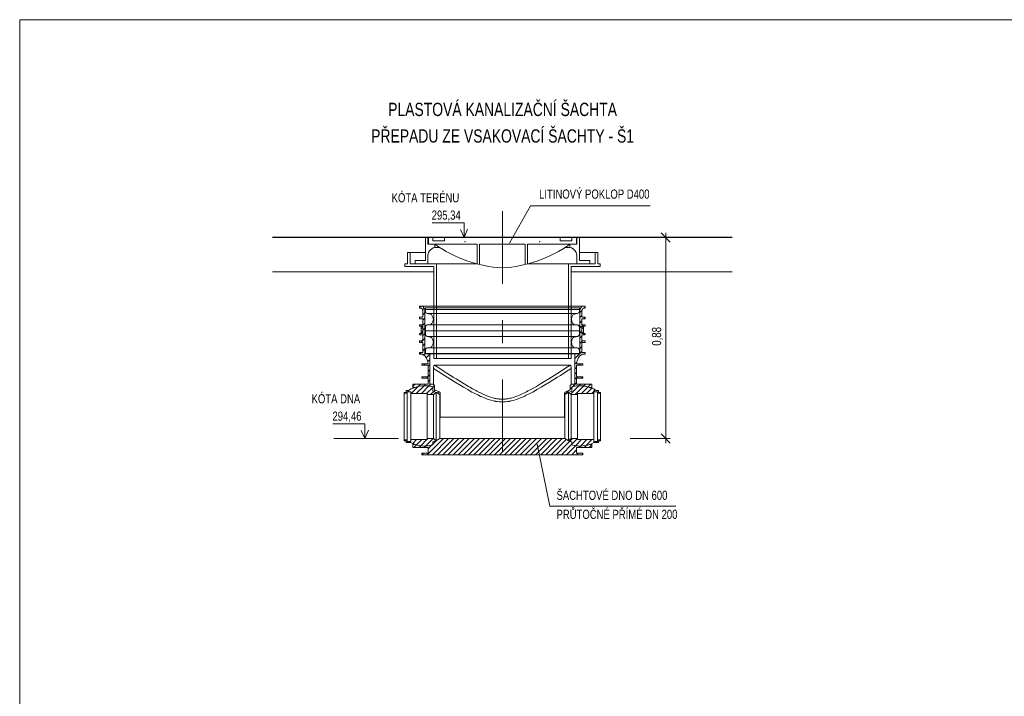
# Model space of a CAD drawing. Header units: metres. Extents: x -236.28 to -227.88, y -12.13 to -6.19.
# Tile 2 of 4: x -236.28 to -231.99, y -9.13 to -6.19. Entities that reach past the tile are written whole.
import ezdxf
from ezdxf.enums import TextEntityAlignment as Align

# ---------------------------------------------------------------- set-up
doc = ezdxf.new("R2010")
doc.units = ezdxf.units.M
doc.header["$MEASUREMENT"] = 0
doc.linetypes.add('DGN Style 4', pattern=[0.633284, 0.316444, -0.158222, 0.000395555, -0.158222])
for name, color, linetype, lineweight in [('BOTTOM', 7, 'Continuous', 0), ('KOTY', 7, 'Continuous', 0), ('PIPE', 7, 'Continuous', 0), ('RÁMEČEK', 7, 'Continuous', 0), ('TOP', 7, 'Continuous', 0), ('VODOVOD', 7, 'Continuous', 13), ('VZOROVY_NAVRH', 7, 'Continuous', 13)]:
    doc.layers.add(name, color=color, linetype=linetype, lineweight=lineweight)
doc.styles.get("Standard").update_dxf_attribs({"font": 'txt.shx'})
doc.styles.add('STYLE-ARIAL', font='arial.ttf')

msp = doc.modelspace()

# ---------------------------------------------------------------- linework, layer by layer
at = {"layer": 'BOTTOM', "linetype": 'DGN Style 4'}
msp.add_line((-234.1774, -7.0186), (-234.1774, -8.2177), dxfattribs=at)
at = {"layer": 'BOTTOM', "ltscale": 0.001}
for p, q in [((-234.5374, -7.4393), (-234.5305, -7.4324)), ((-234.5374, -7.4404), (-234.5374, -7.4334)), ((-234.5364, -7.4324), (-234.5235, -7.4324)), ((-234.5299, -7.4414), (-234.5364, -7.4414)), ((-234.5241, -7.4494), (-234.5282, -7.4424)), ((-234.5245, -7.4488), (-234.5179, -7.4422)), ((-234.5239, -7.4782), (-234.5239, -7.4504)), ((-234.5235, -7.4324), (-234.5149, -7.4474)), ((-234.5235, -7.4324), (-233.8312, -7.4324)), ((-234.5149, -7.4474), (-234.5149, -7.6394)), ((-234.5149, -7.4474), (-233.8399, -7.4474)), ((-233.8399, -7.4474), (-233.8312, -7.4324)), ((-233.8399, -7.6394), (-233.8399, -7.4474)), ((-233.8399, -7.4602), (-233.8309, -7.4512)), ((-233.8312, -7.4324), (-233.8184, -7.4324)), ((-233.8309, -7.4504), (-233.8309, -7.4782)), ((-233.8266, -7.4424), (-233.8306, -7.4494)), ((-233.8184, -7.4414), (-233.8249, -7.4414)), ((-233.8211, -7.4414), (-233.8174, -7.4377)), ((-233.8174, -7.4334), (-233.8174, -7.4404)), ((-234.5374, -7.4842), (-234.5334, -7.4802)), ((-234.5374, -7.4867), (-234.5374, -7.4812)), ((-234.5364, -7.4802), (-234.5259, -7.4802)), ((-234.5364, -7.4877), (-234.5259, -7.4877)), ((-234.5239, -7.4707), (-234.5149, -7.4617)), ((-234.5239, -7.4931), (-234.5149, -7.4841)), ((-234.5239, -7.4897), (-234.5239, -7.5136)), ((-233.8399, -7.4826), (-233.8309, -7.4736)), ((-233.8399, -7.5051), (-233.8309, -7.4961)), ((-233.8309, -7.5136), (-233.8309, -7.4897)), ((-233.8289, -7.4802), (-233.8184, -7.4802)), ((-233.8289, -7.4877), (-233.8184, -7.4877)), ((-233.8225, -7.4877), (-233.8174, -7.4826)), ((-233.8174, -7.4812), (-233.8174, -7.4867)), ((-234.5374, -7.5196), (-234.5374, -7.5156)), ((-234.5374, -7.5196), (-234.5239, -7.5196)), ((-234.5354, -7.5136), (-234.5239, -7.5136)), ((-234.5304, -7.5292), (-234.5304, -7.5229)), ((-234.5239, -7.5229), (-234.5304, -7.5229)), ((-234.5239, -7.5292), (-234.5304, -7.5292)), ((-234.5303, -7.5417), (-234.5303, -7.5292)), ((-234.5239, -7.5224), (-234.5299, -7.5224)), ((-234.5279, -7.5196), (-234.5149, -7.5066)), ((-234.5239, -7.5196), (-234.5239, -7.5513)), ((-234.5239, -7.538), (-234.5149, -7.529)), ((-233.8399, -7.5275), (-233.8259, -7.5136)), ((-233.8309, -7.5136), (-233.8194, -7.5136)), ((-233.8309, -7.5196), (-233.8174, -7.5196)), ((-233.8309, -7.5513), (-233.8309, -7.5196)), ((-233.8303, -7.5224), (-233.8309, -7.5224)), ((-233.8309, -7.5229), (-233.8244, -7.5229)), ((-233.8309, -7.5292), (-233.8244, -7.5292)), ((-233.8245, -7.5479), (-233.8244, -7.5292)), ((-233.8244, -7.5292), (-233.8244, -7.5229)), ((-233.8174, -7.5156), (-233.8174, -7.5196)), ((-234.5374, -7.5553), (-234.5374, -7.5513)), ((-234.5374, -7.5513), (-234.5239, -7.5513)), ((-234.5374, -7.5515), (-234.5372, -7.5513)), ((-234.5354, -7.5573), (-234.5239, -7.5573)), ((-234.5316, -7.5907), (-234.5149, -7.5739)), ((-234.5239, -7.5417), (-234.5304, -7.5417)), ((-234.5304, -7.5479), (-234.5304, -7.5417)), ((-234.5239, -7.5479), (-234.5304, -7.5479)), ((-234.5239, -7.5485), (-234.5299, -7.5485)), ((-234.5239, -7.5605), (-234.5149, -7.5515)), ((-234.5239, -7.5573), (-234.5239, -7.5812)), ((-233.8399, -7.55), (-233.8309, -7.541)), ((-233.8399, -7.5724), (-233.8309, -7.5634)), ((-233.8309, -7.5479), (-233.8245, -7.5479)), ((-233.8309, -7.5513), (-233.8174, -7.5513)), ((-233.8309, -7.5812), (-233.8309, -7.5573)), ((-233.8309, -7.5573), (-233.8194, -7.5573)), ((-233.8247, -7.5573), (-233.8187, -7.5513)), ((-233.8174, -7.5513), (-233.8174, -7.5553)), ((-234.5374, -7.5897), (-234.5374, -7.5842)), ((-234.5259, -7.5832), (-234.5364, -7.5832)), ((-234.5364, -7.5907), (-234.5259, -7.5907)), ((-234.5239, -7.5927), (-234.5239, -7.6327)), ((-234.5239, -7.6054), (-234.5149, -7.5964)), ((-234.5239, -7.6278), (-234.5149, -7.6188)), ((-233.8399, -7.5949), (-233.8282, -7.5832)), ((-233.8399, -7.6173), (-233.8309, -7.6083)), ((-233.8309, -7.6327), (-233.8309, -7.5927)), ((-233.8184, -7.5832), (-233.8289, -7.5832)), ((-233.8289, -7.5907), (-233.8184, -7.5907)), ((-233.8174, -7.5842), (-233.8174, -7.5897)), ((-234.5374, -7.6413), (-234.5307, -7.6347)), ((-234.5374, -7.6412), (-234.5374, -7.6357)), ((-234.5259, -7.6347), (-234.5364, -7.6347)), ((-234.5364, -7.6422), (-234.5238, -7.6422)), ((-234.5189, -7.6453), (-234.513, -7.6394)), ((-234.5149, -7.6394), (-234.4934, -7.6394)), ((-234.5083, -7.6572), (-234.4934, -7.6422)), ((-234.5017, -7.673), (-234.4934, -7.6647)), ((-234.4934, -7.6394), (-234.4934, -7.7723)), ((-234.4934, -7.6394), (-233.8614, -7.6394)), ((-233.8614, -7.6613), (-233.8309, -7.6308)), ((-233.8614, -7.7723), (-233.8614, -7.6394)), ((-233.8614, -7.6394), (-233.8399, -7.6394)), ((-233.8309, -7.6422), (-233.8184, -7.6422)), ((-233.8184, -7.6347), (-233.8289, -7.6347)), ((-233.8198, -7.6422), (-233.8174, -7.6397)), ((-233.8174, -7.6357), (-233.8174, -7.6412)), ((-234.5274, -7.6887), (-234.5274, -7.6852)), ((-234.5024, -7.6842), (-234.5264, -7.6842)), ((-234.5264, -7.6897), (-234.5024, -7.6897)), ((-234.5184, -7.6897), (-234.5129, -7.6842)), ((-234.5004, -7.6941), (-234.4934, -7.6871)), ((-234.5004, -7.6917), (-234.5004, -7.7383)), ((-234.5004, -7.7166), (-234.4934, -7.7096)), ((-234.4768, -7.7035), (-234.4774, -7.7736)), ((-233.8823, -7.6892), (-234.4725, -7.6892)), ((-233.8773, -7.7736), (-233.878, -7.7035)), ((-233.8614, -7.6837), (-233.8537, -7.6761)), ((-233.8614, -7.7062), (-233.8544, -7.6992)), ((-233.8544, -7.7383), (-233.8544, -7.6917)), ((-233.8524, -7.6897), (-233.8284, -7.6897)), ((-233.8284, -7.6842), (-233.8523, -7.6842)), ((-233.8449, -7.6897), (-233.8394, -7.6842)), ((-233.8274, -7.6852), (-233.8274, -7.6887)), ((-234.5274, -7.7436), (-234.5241, -7.7403)), ((-234.5274, -7.7448), (-234.5274, -7.7413)), ((-234.5024, -7.7403), (-234.5264, -7.7403)), ((-234.5264, -7.7458), (-234.5024, -7.7458)), ((-234.5071, -7.7458), (-234.5014, -7.74)), ((-234.5006, -7.7393), (-234.4934, -7.732)), ((-234.5004, -7.7478), (-234.5004, -7.7723)), ((-233.8614, -7.7286), (-233.8544, -7.7216)), ((-233.8614, -7.7511), (-233.8506, -7.7403)), ((-233.8544, -7.7723), (-233.8544, -7.7478)), ((-233.8284, -7.7403), (-233.8524, -7.7403)), ((-233.8524, -7.7458), (-233.8284, -7.7458)), ((-233.8336, -7.7458), (-233.8281, -7.7403)), ((-233.8274, -7.7413), (-233.8274, -7.7448)), ((-234.5744, -7.813), (-234.5437, -7.7824)), ((-234.5004, -7.7723), (-234.5667, -7.7723)), ((-234.5667, -7.7723), (-234.5667, -7.7868)), ((-234.5667, -7.7829), (-234.5561, -7.7723)), ((-234.5667, -7.7868), (-234.559, -7.7868)), ((-234.5667, -7.7868), (-234.5667, -7.7899)), ((-234.5519, -7.813), (-234.518, -7.7791)), ((-234.5437, -7.7824), (-234.5337, -7.7723)), ((-234.5295, -7.813), (-234.4967, -7.7803)), ((-234.518, -7.7791), (-234.5112, -7.7723)), ((-234.507, -7.813), (-234.4803, -7.7863)), ((-234.5004, -7.7615), (-234.4934, -7.7545)), ((-234.4967, -7.7803), (-234.4888, -7.7723)), ((-234.4823, -7.7723), (-234.4934, -7.7723)), ((-234.4803, -7.7863), (-234.4729, -7.7789)), ((-234.4803, -7.7837), (-234.4803, -7.8027)), ((-234.4723, -7.7952), (-234.4723, -7.7823)), ((-233.8825, -7.7823), (-233.8825, -7.7952)), ((-233.8825, -7.7946), (-233.8745, -7.7866)), ((-233.8808, -7.8154), (-233.8445, -7.7792)), ((-233.8745, -7.7866), (-233.8705, -7.7826)), ((-233.8745, -7.8027), (-233.8745, -7.7837)), ((-233.8614, -7.7723), (-233.8725, -7.7723)), ((-233.8705, -7.7826), (-233.8544, -7.7665)), ((-233.8609, -7.8179), (-233.8231, -7.7802)), ((-233.7881, -7.7723), (-233.8544, -7.7723)), ((-233.8445, -7.7792), (-233.8377, -7.7723)), ((-233.8335, -7.813), (-233.8045, -7.784)), ((-233.8231, -7.7802), (-233.8153, -7.7723)), ((-233.8111, -7.813), (-233.7879, -7.7899)), ((-233.8045, -7.784), (-233.7928, -7.7723)), ((-233.7957, -7.7868), (-233.7881, -7.7868)), ((-233.7881, -7.7868), (-233.7881, -7.7723)), ((-233.7881, -7.7899), (-233.7881, -7.7868)), ((-234.6044, -7.808), (-234.5964, -7.808)), ((-234.6044, -7.8122), (-234.6044, -7.808)), ((-234.5919, -7.8122), (-234.6044, -7.8122)), ((-234.6044, -8.0146), (-234.6044, -7.8122)), ((-234.5964, -7.808), (-234.5955, -7.8003)), ((-234.596, -7.8122), (-234.5913, -7.8075)), ((-234.5955, -7.8003), (-234.5861, -7.8003)), ((-234.5911, -7.8053), (-234.5919, -7.8122)), ((-234.5919, -8.0146), (-234.5919, -7.8122)), ((-234.5911, -8.0216), (-234.5911, -7.8053)), ((-234.5759, -7.8053), (-234.5911, -7.8053)), ((-234.5891, -7.8053), (-234.5808, -7.797)), ((-234.5759, -8.0216), (-234.5759, -7.8053)), ((-234.575, -7.813), (-234.5759, -7.8053)), ((-234.575, -8.0138), (-234.575, -7.813)), ((-234.5044, -7.813), (-234.575, -7.813)), ((-234.5044, -7.813), (-234.5044, -7.8179)), ((-234.5044, -7.8179), (-234.4773, -7.8179)), ((-234.5044, -8.0089), (-234.5044, -7.8179)), ((-234.4895, -7.8179), (-234.4758, -7.8042)), ((-234.4773, -7.8179), (-234.4651, -7.8086)), ((-234.4773, -8.0089), (-234.4773, -7.8179)), ((-234.4758, -7.8042), (-234.4696, -7.798)), ((-234.4651, -8.0182), (-234.4651, -7.8086)), ((-234.4602, -7.8111), (-234.4543, -7.8052)), ((-234.4489, -8.0089), (-234.4489, -7.8179)), ((-234.4474, -7.8179), (-234.4489, -7.8179)), ((-234.4474, -7.8179), (-234.4474, -7.8094)), ((-234.4474, -7.8179), (-234.4474, -7.9159)), ((-233.9074, -7.8094), (-233.9074, -7.8179)), ((-233.9074, -7.9159), (-233.9074, -7.8179)), ((-233.9058, -7.8179), (-233.9074, -7.8179)), ((-233.9058, -7.8179), (-233.9058, -8.0089)), ((-233.9056, -7.8178), (-233.8863, -7.7984)), ((-233.8897, -7.8086), (-233.8897, -8.0182)), ((-233.8897, -7.8086), (-233.8775, -7.8179)), ((-233.8775, -7.8179), (-233.8775, -8.0089)), ((-233.8775, -7.8179), (-233.8504, -7.8179)), ((-233.7797, -7.813), (-233.8504, -7.813)), ((-233.8504, -7.8179), (-233.8504, -7.813)), ((-233.8504, -7.8179), (-233.8504, -8.0089)), ((-233.7886, -7.813), (-233.7731, -7.7975)), ((-233.7788, -7.8053), (-233.7797, -7.813)), ((-233.7797, -7.813), (-233.7797, -8.0138)), ((-233.7637, -7.8053), (-233.7788, -7.8053)), ((-233.7788, -7.8053), (-233.7788, -8.0216)), ((-233.7687, -7.8003), (-233.7592, -7.8003)), ((-233.7637, -7.8053), (-233.7637, -8.0216)), ((-233.7629, -7.8122), (-233.7637, -7.8053)), ((-233.7631, -7.81), (-233.7586, -7.8055)), ((-233.7629, -7.8122), (-233.7629, -8.0146)), ((-233.7504, -7.8122), (-233.7629, -7.8122)), ((-233.7592, -7.8003), (-233.7583, -7.808)), ((-233.7583, -7.808), (-233.7504, -7.808)), ((-233.7504, -7.808), (-233.7504, -7.8122)), ((-233.7504, -7.8122), (-233.7504, -8.0146)), ((-233.9074, -7.9159), (-234.4474, -7.9159)), ((-234.5112, -8.0418), (-234.4784, -8.0089)), ((-234.5044, -8.0089), (-234.5044, -8.0138)), ((-234.4773, -8.0089), (-234.5044, -8.0089)), ((-234.5044, -8.0124), (-234.5009, -8.0089)), ((-234.504, -8.0794), (-234.4335, -8.0089)), ((-234.4816, -8.0794), (-234.4111, -8.0089)), ((-234.4651, -8.0182), (-234.4773, -8.0089)), ((-234.4591, -8.0794), (-234.3886, -8.0089)), ((-234.4489, -8.0089), (-233.9058, -8.0089)), ((-234.4367, -8.0794), (-234.3662, -8.0089)), ((-234.4142, -8.0794), (-234.3437, -8.0089)), ((-234.3918, -8.0794), (-234.3213, -8.0089)), ((-234.3693, -8.0794), (-234.2988, -8.0089)), ((-234.3469, -8.0794), (-234.2764, -8.0089)), ((-234.3244, -8.0794), (-234.2539, -8.0089)), ((-234.302, -8.0794), (-234.2315, -8.0089)), ((-234.2795, -8.0794), (-234.209, -8.0089)), ((-234.2571, -8.0794), (-234.1866, -8.0089)), ((-234.2346, -8.0794), (-234.1641, -8.0089)), ((-234.2122, -8.0794), (-234.1417, -8.0089)), ((-234.1897, -8.0794), (-234.1192, -8.0089)), ((-234.1673, -8.0794), (-234.0968, -8.0089)), ((-234.1448, -8.0794), (-234.0743, -8.0089)), ((-234.1224, -8.0794), (-234.0519, -8.0089)), ((-234.0999, -8.0794), (-234.0294, -8.0089)), ((-234.0775, -8.0794), (-234.007, -8.0089)), ((-234.055, -8.0794), (-233.9845, -8.0089)), ((-234.0326, -8.0794), (-233.9621, -8.0089)), ((-234.0101, -8.0794), (-233.9396, -8.0089)), ((-233.9877, -8.0794), (-233.9172, -8.0089)), ((-233.8775, -8.0089), (-233.8897, -8.0182)), ((-233.884, -8.0207), (-233.8723, -8.0089)), ((-233.8504, -8.0089), (-233.8775, -8.0089)), ((-233.8745, -8.0336), (-233.8504, -8.0095)), ((-233.8504, -8.0138), (-233.8504, -8.0089)), ((-234.6044, -8.0188), (-234.6044, -8.0146)), ((-234.6044, -8.0146), (-234.5919, -8.0146)), ((-234.5964, -8.0188), (-234.6044, -8.0188)), ((-234.6006, -8.0188), (-234.5964, -8.0146)), ((-234.5955, -8.0266), (-234.5964, -8.0188)), ((-234.5759, -8.0266), (-234.5955, -8.0266)), ((-234.5919, -8.0146), (-234.5911, -8.0216)), ((-234.5911, -8.0216), (-234.5759, -8.0216)), ((-234.5859, -8.0266), (-234.5809, -8.0216)), ((-234.5759, -8.0216), (-234.575, -8.0138)), ((-234.5753, -8.016), (-234.5731, -8.0138)), ((-234.575, -8.0138), (-234.5044, -8.0138)), ((-234.5675, -8.0307), (-234.5507, -8.0138)), ((-234.5667, -8.031), (-234.5667, -8.0344)), ((-234.5667, -8.0344), (-234.5667, -8.0485)), ((-234.5667, -8.0344), (-234.5579, -8.0344)), ((-234.5667, -8.0485), (-234.5004, -8.0485)), ((-234.5629, -8.0485), (-234.551, -8.0366)), ((-234.551, -8.0366), (-234.5282, -8.0138)), ((-234.5405, -8.0485), (-234.5325, -8.0406)), ((-234.5325, -8.0406), (-234.5058, -8.0138)), ((-234.518, -8.0485), (-234.5112, -8.0418)), ((-234.5004, -8.0533), (-234.4856, -8.0386)), ((-234.5004, -8.0485), (-234.5004, -8.0734)), ((-234.4856, -8.0386), (-234.4803, -8.0332)), ((-234.4803, -8.0332), (-234.4655, -8.0184)), ((-234.4803, -8.0242), (-234.4803, -8.0372)), ((-234.4655, -8.0184), (-234.4652, -8.0182)), ((-233.9652, -8.0794), (-233.899, -8.0133)), ((-233.9428, -8.0794), (-233.884, -8.0207)), ((-233.9203, -8.0794), (-233.8745, -8.0336)), ((-233.8979, -8.0794), (-233.8589, -8.0405)), ((-233.8745, -8.0372), (-233.8745, -8.0242)), ((-233.8589, -8.0405), (-233.8323, -8.0138)), ((-233.8544, -8.0485), (-233.7881, -8.0485)), ((-233.8544, -8.0734), (-233.8544, -8.0485)), ((-233.8504, -8.0138), (-233.7797, -8.0138)), ((-233.8445, -8.0485), (-233.8377, -8.0418)), ((-233.8377, -8.0418), (-233.8098, -8.0138)), ((-233.8221, -8.0485), (-233.8123, -8.0388)), ((-233.8123, -8.0388), (-233.7874, -8.0138)), ((-233.7996, -8.0485), (-233.7881, -8.037)), ((-233.7969, -8.0344), (-233.7881, -8.0344)), ((-233.7881, -8.0344), (-233.7881, -8.031)), ((-233.7881, -8.0485), (-233.7881, -8.0344)), ((-233.7797, -8.0138), (-233.7788, -8.0216)), ((-233.7592, -8.0266), (-233.7789, -8.0266)), ((-233.7788, -8.0216), (-233.7637, -8.0216)), ((-233.7777, -8.0266), (-233.7727, -8.0216)), ((-233.7637, -8.0216), (-233.7629, -8.0146)), ((-233.7629, -8.0146), (-233.7504, -8.0146)), ((-233.7583, -8.0188), (-233.7592, -8.0266)), ((-233.7504, -8.0188), (-233.7583, -8.0188)), ((-233.7504, -8.0146), (-233.7504, -8.0188)), ((-234.5274, -8.0794), (-234.5274, -8.0734)), ((-234.5274, -8.0734), (-234.5004, -8.0734)), ((-233.8274, -8.0794), (-234.5274, -8.0794)), ((-234.5265, -8.0794), (-234.5205, -8.0734)), ((-233.8754, -8.0794), (-233.8544, -8.0584)), ((-233.8544, -8.0734), (-233.8274, -8.0734)), ((-233.853, -8.0794), (-233.847, -8.0734)), ((-233.8305, -8.0794), (-233.8274, -8.0763)), ((-233.8274, -8.0734), (-233.8274, -8.0794))]:
    msp.add_line(p, q, dxfattribs=at)
at = {"layer": 'BOTTOM'}
msp.add_line((-234.9109, -8.0089), (-234.6291, -8.0089), dxfattribs=at)
at = {"layer": 'BOTTOM', "ltscale": 0.001, "flags": 128}
for points in [[(-234.5299, -7.5224), (-234.5299, -7.5224), (-234.5299, -7.5224), (-234.53, -7.5227), (-234.53, -7.5229)], [(-234.5274, -7.5224), (-234.5276, -7.522), (-234.5279, -7.521), (-234.5285, -7.5201), (-234.529, -7.5197), (-234.5294, -7.5196), (-234.5295, -7.5196)], [(-233.8297, -7.5229), (-233.8297, -7.5229), (-233.8299, -7.5224), (-233.8301, -7.5222), (-233.8303, -7.5224), (-233.8303, -7.5224)], [(-233.8253, -7.5196), (-233.8255, -7.5196), (-233.8259, -7.5197), (-233.8265, -7.5205), (-233.827, -7.5215), (-233.8273, -7.5225), (-233.8275, -7.5229)], [(-234.53, -7.5479), (-234.53, -7.5481), (-234.5299, -7.5485), (-234.5299, -7.5485), (-234.5299, -7.5485)], [(-234.5295, -7.5513), (-234.5293, -7.5513), (-234.5289, -7.5512), (-234.5283, -7.5504), (-234.5278, -7.5495), (-234.5275, -7.5487), (-234.5275, -7.5485)], [(-233.8275, -7.5479), (-233.8274, -7.5481), (-233.8272, -7.5488), (-233.8268, -7.5498), (-233.8262, -7.5508), (-233.8257, -7.5512), (-233.8254, -7.5513), (-233.8253, -7.5513)], [(-234.4768, -7.7035), (-234.4768, -7.7025), (-234.4767, -7.7006), (-234.4765, -7.6979), (-234.4761, -7.6956), (-234.4757, -7.6936), (-234.4752, -7.6919), (-234.4745, -7.6906), (-234.4738, -7.6897), (-234.4732, -7.6893), (-234.4727, -7.6892), (-234.4725, -7.6892)], [(-234.4768, -7.7035), (-234.4651, -7.7112), (-234.4533, -7.7189), (-234.4297, -7.7341), (-234.4179, -7.7417), (-234.3942, -7.7567), (-234.3823, -7.7641), (-234.3583, -7.7787), (-234.3462, -7.7858), (-234.328, -7.7963), (-234.3219, -7.7997), (-234.3096, -7.8065), (-234.3034, -7.8098), (-234.2909, -7.8162), (-234.2846, -7.8194), (-234.2719, -7.8254), (-234.2655, -7.8282), (-234.2526, -7.8336), (-234.2461, -7.8361), (-234.2329, -7.8407), (-234.2262, -7.8427), (-234.2159, -7.8452), (-234.2125, -7.846), (-234.2072, -7.847), (-234.2055, -7.8473), (-234.202, -7.8479), (-234.2003, -7.8482), (-234.1915, -7.8493), (-234.1845, -7.8498), (-234.1705, -7.8498), (-234.1635, -7.8493), (-234.1547, -7.8482), (-234.153, -7.8479), (-234.1495, -7.8474), (-234.1477, -7.8471), (-234.1425, -7.8461), (-234.1391, -7.8453), (-234.1289, -7.8428), (-234.1222, -7.8408), (-234.1089, -7.8362), (-234.1024, -7.8337), (-234.0894, -7.8283), (-234.083, -7.8254), (-234.0734, -7.8209), (-234.0703, -7.8194), (-234.064, -7.8162), (-234.0608, -7.8146), (-234.0515, -7.8098), (-234.0453, -7.8065), (-234.0329, -7.7998), (-234.0268, -7.7963), (-234.0086, -7.7859), (-233.9965, -7.7787), (-233.9725, -7.7641), (-233.9606, -7.7567), (-233.9369, -7.7417), (-233.925, -7.7342), (-233.9015, -7.7189), (-233.8897, -7.7112), (-233.878, -7.7035)], [(-233.8823, -7.6892), (-233.8939, -7.6968), (-233.9055, -7.7045), (-233.9288, -7.7197), (-233.9405, -7.7272), (-233.964, -7.7421), (-233.9757, -7.7495), (-233.9994, -7.7641), (-234.0113, -7.7713), (-234.0293, -7.7819), (-234.0353, -7.7854), (-234.0474, -7.7922), (-234.0535, -7.7956), (-234.0658, -7.8021), (-234.072, -7.8054), (-234.0813, -7.81), (-234.0845, -7.8115), (-234.0908, -7.8145), (-234.0939, -7.816), (-234.1034, -7.8202), (-234.1099, -7.8229), (-234.1228, -7.8278), (-234.1294, -7.83), (-234.1395, -7.8328), (-234.1428, -7.8337), (-234.148, -7.8348), (-234.1497, -7.8351), (-234.1531, -7.8358), (-234.1549, -7.8361), (-234.1601, -7.8368), (-234.1635, -7.8372), (-234.1705, -7.8378), (-234.1739, -7.8379), (-234.1809, -7.8379), (-234.1843, -7.8378), (-234.1912, -7.8372), (-234.1947, -7.8368), (-234.1999, -7.8361), (-234.2016, -7.8358), (-234.2051, -7.8351), (-234.2068, -7.8348), (-234.2119, -7.8337), (-234.2153, -7.8328), (-234.2254, -7.83), (-234.2319, -7.8278), (-234.2449, -7.8229), (-234.2513, -7.8202), (-234.2639, -7.8146), (-234.2702, -7.8116), (-234.2795, -7.807), (-234.2826, -7.8054), (-234.2888, -7.8022), (-234.2919, -7.8006), (-234.3011, -7.7956), (-234.3072, -7.7923), (-234.3193, -7.7854), (-234.3253, -7.782), (-234.3433, -7.7714), (-234.3552, -7.7642), (-234.3789, -7.7496), (-234.3907, -7.7422), (-234.4142, -7.7272), (-234.4259, -7.7197), (-234.4492, -7.7045), (-234.4609, -7.6968), (-234.4725, -7.6892)], [(-233.8823, -7.6892), (-233.882, -7.6892), (-233.8816, -7.6893), (-233.8809, -7.6898), (-233.8802, -7.6906), (-233.8795, -7.6921), (-233.8787, -7.6946), (-233.8782, -7.6979), (-233.878, -7.701), (-233.878, -7.7027), (-233.878, -7.7035)]]:
    msp.add_lwpolyline(points, dxfattribs=at)
at = {"layer": 'BOTTOM', "ltscale": 0.001}
for centre, radius, start, end in [((-234.5364, -7.4334), 0.001, 90, 180), ((-234.5364, -7.4404), 0.001, 180, 270), ((-234.5299, -7.4434), 0.002, 30, 90), ((-234.5259, -7.4504), 0.002, 0, 30), ((-233.8289, -7.4504), 0.002, 150, 180), ((-233.8249, -7.4434), 0.002, 90, 150), ((-233.8184, -7.4334), 0.001, 0, 90), ((-233.8184, -7.4404), 0.001, 270, 0), ((-234.5364, -7.4812), 0.001, 90, 180), ((-234.5364, -7.4867), 0.001, 180, 270), ((-234.5259, -7.4782), 0.002, 270, 0), ((-234.5259, -7.4897), 0.002, 0, 90), ((-233.8289, -7.4782), 0.002, 180, 270), ((-233.8289, -7.4897), 0.002, 90, 180), ((-233.8184, -7.4812), 0.001, 0, 90), ((-233.8184, -7.4867), 0.001, 270, 0), ((-234.5354, -7.5156), 0.002, 90, 180), ((-233.8194, -7.5156), 0.002, 0, 90), ((-234.5354, -7.5553), 0.002, 180, 270), ((-234.5259, -7.5812), 0.002, 270, 0), ((-233.8289, -7.5812), 0.002, 180, 270), ((-233.8194, -7.5553), 0.002, 270, 0), ((-234.5364, -7.5842), 0.001, 90, 180), ((-234.5364, -7.5897), 0.001, 180, 270), ((-234.5259, -7.5927), 0.002, 0, 90), ((-233.8289, -7.5927), 0.002, 90, 180), ((-233.8184, -7.5842), 0.001, 0, 90), ((-233.8184, -7.5897), 0.001, 270, 0), ((-234.5364, -7.6357), 0.001, 90, 180), ((-234.5364, -7.6412), 0.001, 180, 270), ((-234.5259, -7.6327), 0.002, 270, 0), ((-234.5238, -7.6442), 0.002, 56.4427, 90), ((-234.5504, -7.6842), 0.05, 2.388, 56.4427), ((-233.8044, -7.6842), 0.05, 123.5573, 177.612), ((-233.8309, -7.6442), 0.002, 90, 123.5573), ((-233.8289, -7.6327), 0.002, 180, 270), ((-233.8184, -7.6357), 0.001, 0, 90), ((-233.8184, -7.6412), 0.001, 270, 0), ((-234.5264, -7.6852), 0.001, 90, 180), ((-234.5264, -7.6887), 0.001, 180, 270), ((-234.5024, -7.6822), 0.002, 270, 2.388), ((-234.5024, -7.6917), 0.002, 0, 90), ((-233.8524, -7.6917), 0.002, 90, 180), ((-233.8523, -7.6822), 0.002, 177.612, 270), ((-233.8284, -7.6852), 0.001, 0, 90), ((-233.8284, -7.6887), 0.001, 270, 0), ((-234.5264, -7.7413), 0.001, 90, 180), ((-234.5264, -7.7448), 0.001, 180, 270), ((-234.5024, -7.7383), 0.002, 270, 0), ((-234.5024, -7.7478), 0.002, 0, 90), ((-233.8524, -7.7383), 0.002, 180, 270), ((-233.8524, -7.7478), 0.002, 90, 180), ((-233.8284, -7.7413), 0.001, 0, 90), ((-233.8284, -7.7448), 0.001, 270, 0), ((-234.5146, -7.9104), 0.1313, 74.8626, 122.9875), ((-234.5146, -7.9104), 0.1313, 74.8626, 109.7803), ((-234.4823, -7.7823), 0.01, 0, 90), ((-234.4698, -7.7952), 0.0025, 180, 249.2415), ((-233.885, -7.7952), 0.0025, 290.7585, 0), ((-233.8725, -7.7823), 0.01, 90, 180), ((-233.8402, -7.9104), 0.1313, 57.0125, 105.1374), ((-233.8402, -7.9104), 0.1313, 70.2197, 105.1374), ((-234.5146, -7.9134), 0.1159, 64.7168, 72.7858), ((-234.5146, -7.9134), 0.1159, 55.4858, 72.7858), ((-234.5146, -7.9134), 0.1239, 57.1547, 69.2415), ((-233.8402, -7.9134), 0.1239, 110.7585, 122.8453), ((-233.8402, -7.9134), 0.1159, 107.2142, 124.5142), ((-233.8402, -7.9134), 0.1159, 107.2142, 115.2832), ((-234.5146, -7.9134), 0.1159, 287.2142, 304.5142), ((-233.8402, -7.9134), 0.1159, 235.4858, 252.7858), ((-234.5146, -7.9104), 0.1313, 242.1862, 285.1374), ((-234.5146, -7.9104), 0.1313, 250.7419, 285.1374), ((-234.5146, -7.9134), 0.1159, 287.2142, 295.2832), ((-233.8402, -7.9134), 0.1159, 244.7168, 252.7858), ((-233.8402, -7.9104), 0.1313, 254.8626, 297.8138), ((-233.8402, -7.9104), 0.1313, 254.8626, 289.2581)]:
    msp.add_arc(centre, radius, start, end, dxfattribs=at)
at = {"layer": 'KOTY', "linetype": 'Continuous'}
for p, q in [((-234.0543, -6.996), (-234.1464, -7.1581)), ((-234.0543, -6.996), (-233.5338, -6.996)), ((-233.4465, -7.1538), (-233.4865, -7.1138)), ((-233.4465, -7.1338), (-233.4865, -7.1338)), ((-233.4665, -8.0089), (-233.4665, -7.1138)), ((-233.4665, -8.0089), (-233.6206, -8.0089)), ((-233.4865, -7.9889), (-233.4465, -8.0289)), ((-233.4865, -8.0089), (-233.4465, -8.0089)), ((-233.4665, -7.9889), (-233.4665, -8.0289)), ((-233.9712, -8.3034), (-234.0256, -8.0335)), ((-233.9712, -8.3034), (-233.4224, -8.3034))]:
    msp.add_line(p, q, dxfattribs=at)
at = {"layer": 'KOTY', "color": 7, "linetype": 'Continuous', "lineweight": 30}
msp.add_line((-233.1774, -7.1338), (-235.1774, -7.1338), dxfattribs=at)
at = {"layer": 'KOTY', "color": 7, "linetype": 'Continuous', "lineweight": 13}
for p, q in [((-234.4752, -7.2838), (-235.1774, -7.2838)), ((-233.1774, -7.2838), (-233.8774, -7.2838))]:
    msp.add_line(p, q, dxfattribs=at)
at = {"layer": 'PIPE', "ltscale": 0.001}
for p, q in [((-234.5124, -7.4399), (-234.5124, -7.4542)), ((-234.5124, -7.4399), (-233.8424, -7.4399)), ((-233.8424, -7.4399), (-233.8424, -7.4542)), ((-234.5039, -7.4652), (-233.8508, -7.4652)), ((-234.5039, -7.4652), (-234.4899, -7.4671)), ((-233.8508, -7.4652), (-233.8649, -7.4671)), ((-234.5124, -7.5398), (-234.5124, -7.5256)), ((-234.5039, -7.5146), (-234.4899, -7.5127)), ((-234.5039, -7.5146), (-233.8508, -7.5146)), ((-233.8508, -7.5146), (-233.8649, -7.5127)), ((-233.8424, -7.5398), (-233.8424, -7.5256)), ((-234.5124, -7.5398), (-233.8424, -7.5398)), ((-234.5124, -7.5399), (-234.5124, -7.5542)), ((-234.5124, -7.5399), (-233.8424, -7.5399)), ((-234.5039, -7.5652), (-233.8508, -7.5652)), ((-234.5039, -7.5652), (-234.4899, -7.5671)), ((-233.8508, -7.5652), (-233.8649, -7.5671)), ((-233.8424, -7.5399), (-233.8424, -7.5542)), ((-234.5039, -7.6146), (-234.4899, -7.6127)), ((-234.5039, -7.6146), (-233.8508, -7.6146)), ((-233.8508, -7.6146), (-233.8649, -7.6127)), ((-234.5124, -7.6398), (-234.5124, -7.6256)), ((-234.5124, -7.6398), (-233.8424, -7.6398)), ((-233.8424, -7.6398), (-233.8424, -7.6256))]:
    msp.add_line(p, q, dxfattribs=at)
for centre, radius, start, end in [((-234.501, -7.4542), 0.0114, 180, 255), ((-234.4928, -7.478), 0.0114, 36.6135, 75), ((-234.5088, -7.4899), 0.0312, 323.3865, 36.6135), ((-234.5088, -7.4899), 0.0312, 323.3865, 36.6135), ((-233.846, -7.4899), 0.0312, 143.3865, 216.6135), ((-233.846, -7.4899), 0.0312, 143.3865, 216.6135), ((-233.8619, -7.478), 0.0114, 105, 143.3865), ((-233.8537, -7.4542), 0.0114, 285, 0), ((-234.501, -7.5256), 0.0114, 105, 180), ((-234.4928, -7.5017), 0.0114, 285, 323.3865), ((-233.8619, -7.5017), 0.0114, 216.6135, 255), ((-233.8537, -7.5256), 0.0114, 0, 75), ((-234.501, -7.5542), 0.0114, 180, 255), ((-234.4928, -7.578), 0.0114, 36.6135, 75), ((-234.5088, -7.5899), 0.0312, 323.3865, 36.6135), ((-234.5088, -7.5899), 0.0312, 323.3865, 36.6135), ((-233.846, -7.5899), 0.0312, 143.3865, 216.6135), ((-233.846, -7.5899), 0.0312, 143.3865, 216.6135), ((-233.8619, -7.578), 0.0114, 105, 143.3865), ((-233.8537, -7.5542), 0.0114, 285, 0), ((-234.501, -7.6256), 0.0114, 105, 180), ((-234.4928, -7.6017), 0.0114, 285, 323.3865), ((-233.8619, -7.6017), 0.0114, 216.6135, 255), ((-233.8537, -7.6256), 0.0114, 0, 75)]:
    msp.add_arc(centre, radius, start, end, dxfattribs=at)
at = {"layer": 'RÁMEČEK', "flags": 128}
msp.add_lwpolyline([(-236.2774, -12.1256), (-227.8774, -12.1256), (-227.8774, -6.1856), (-236.2774, -6.1856)], close=True, dxfattribs=at)
at = {"layer": 'TOP', "ltscale": 0.001}
for p, q in [((-234.5124, -7.1338), (-234.5124, -7.2343)), ((-234.5124, -7.1338), (-234.5014, -7.1338)), ((-234.5014, -7.1338), (-234.5014, -7.1625)), ((-234.4994, -7.1338), (-234.1774, -7.1338)), ((-234.4994, -7.1338), (-234.4994, -7.1625)), ((-234.4794, -7.1338), (-234.4794, -7.1482)), ((-234.4794, -7.1482), (-234.4294, -7.1482)), ((-234.4294, -7.1482), (-234.4294, -7.1338)), ((-233.8554, -7.1338), (-234.1774, -7.1338)), ((-233.9254, -7.1482), (-233.9254, -7.1338)), ((-233.8754, -7.1482), (-233.9254, -7.1482)), ((-233.8754, -7.1338), (-233.8754, -7.1482)), ((-233.8554, -7.1338), (-233.8554, -7.1625)), ((-233.8534, -7.1338), (-233.8534, -7.1625)), ((-233.8424, -7.1338), (-233.8534, -7.1338)), ((-233.8424, -7.1338), (-233.8424, -7.2343)), ((-234.5014, -7.1625), (-234.2874, -7.1625)), ((-234.4714, -7.1769), (-234.4714, -7.1625)), ((-234.4714, -7.1769), (-234.4499, -7.1769)), ((-234.2874, -7.1625), (-234.2874, -7.2492)), ((-234.2774, -7.1625), (-234.2774, -7.2518)), ((-234.2774, -7.1625), (-234.1774, -7.1625)), ((-234.0774, -7.1625), (-234.1774, -7.1625)), ((-234.0774, -7.1625), (-234.0774, -7.2518)), ((-233.8534, -7.1625), (-234.0674, -7.1625)), ((-234.0674, -7.1625), (-234.0674, -7.2492)), ((-233.8834, -7.1769), (-233.9048, -7.1769)), ((-233.8834, -7.1769), (-233.8834, -7.1625)), ((-234.5906, -7.1987), (-234.5113, -7.1987)), ((-234.5906, -7.1987), (-234.5906, -7.2486)), ((-234.5906, -7.1987), (-234.5786, -7.1987)), ((-234.5786, -7.1987), (-234.5786, -7.2486)), ((-234.5786, -7.2396), (-234.5786, -7.2486)), ((-234.5574, -7.2343), (-234.5124, -7.2343)), ((-234.5574, -7.2343), (-234.5574, -7.2486)), ((-234.5014, -7.2199), (-234.5014, -7.2486)), ((-234.5014, -7.2199), (-234.5014, -7.2486)), ((-233.8534, -7.2199), (-233.8534, -7.2486)), ((-233.8534, -7.2199), (-233.8534, -7.2486)), ((-233.7974, -7.2343), (-233.8424, -7.2343)), ((-233.762, -7.1987), (-233.8413, -7.1987)), ((-233.7974, -7.2343), (-233.7974, -7.2486)), ((-233.774, -7.1987), (-233.774, -7.2486)), ((-233.762, -7.1987), (-233.774, -7.1987)), ((-233.762, -7.1987), (-233.762, -7.2486)), ((-234.6011, -7.2486), (-234.5906, -7.2486)), ((-234.6011, -7.2486), (-234.6011, -7.2606)), ((-234.6011, -7.2606), (-234.4752, -7.2606)), ((-234.5786, -7.2486), (-234.4632, -7.2486)), ((-234.5622, -7.2486), (-234.2895, -7.2486)), ((-234.4752, -7.2606), (-234.4752, -7.6605)), ((-234.4632, -7.2486), (-234.4632, -7.6605)), ((-233.7925, -7.2486), (-234.0652, -7.2486)), ((-233.8894, -7.2486), (-233.8894, -7.6605)), ((-233.774, -7.2486), (-233.8894, -7.2486)), ((-233.8774, -7.2606), (-233.8774, -7.6605)), ((-233.7515, -7.2606), (-233.8774, -7.2606)), ((-233.762, -7.2486), (-233.7515, -7.2486)), ((-233.7515, -7.2486), (-233.7515, -7.2606)), ((-234.4752, -7.6605), (-234.1763, -7.6605)), ((-234.451, -7.6605), (-234.4634, -7.6605)), ((-233.8774, -7.6605), (-234.1763, -7.6605)), ((-233.8774, -7.6605), (-234.1763, -7.6605)), ((-233.9016, -7.6605), (-233.8892, -7.6605))]:
    msp.add_line(p, q, dxfattribs=at)
for centre, radius, start, end in [((-234.4634, -7.2144), 0.0383, 101.9567, 188.3008), ((-234.149, -6.7152), 0.5514, 234.2251, 267.0514), ((-234.2057, -6.7152), 0.5514, 272.9486, 305.7749), ((-233.8913, -7.2144), 0.0383, 351.6992, 78.0433)]:
    msp.add_arc(centre, radius, start, end, dxfattribs=at)
for p in [(-234.3404, -7.1525), (-234.0143, -7.1525)]:
    msp.add_point(p, dxfattribs=at)
at = {"layer": 'VZOROVY_NAVRH', "lineweight": 13, "ltscale": 0.5, "flags": 128}
for points in [[(-234.3437, -7.1338), (-234.3437, -7.0704), (-234.4827, -7.0704)], [(-234.3437, -7.1338), (-234.3286, -7.0981), (-234.3437, -7.1338), (-234.3593, -7.0985)], [(-234.7754, -8.0089), (-234.7754, -7.9455), (-234.9144, -7.9455)], [(-234.7754, -8.0089), (-234.7603, -7.9732), (-234.7754, -8.0089), (-234.791, -7.9736)]]:
    msp.add_lwpolyline(points, dxfattribs=at)

# ---------------------------------------------------------------- texts
at = {"color": 7, "linetype": 'Continuous', "char_height": 0.04, "width": 3.146924}
for s, insert, attachment_point in [('\\fArial|b0|i0|c238238|p39;\\H1x;\\W0.74;LITINOVÝ POKLOP D400', (-233.5372, -6.9249), 3), ('\\fArial|b0|i0|c238238|p39;\\H1x;\\W0.74;ŠACHTOVÉ DNO DN 600', (-233.9417, -8.2362), 1), ('\\fArial|b0|i0|c238238|p39;\\H1x;\\W0.74;PRŮTOČNÉ PŘÍMÉ DN 200', (-233.9417, -8.3191), 1)]:
    msp.add_mtext(s, dxfattribs=dict(at, insert=insert, attachment_point=attachment_point))
at = {"layer": 'KOTY', "color": 7, "linetype": 'Continuous', "lineweight": 0, "style": 'STYLE-ARIAL', "width": 0.75}
msp.add_text('0,88', height=0.04, rotation=90, dxfattribs=at).set_placement((-233.5065, -7.6051), align=Align.MIDDLE_LEFT)
at = {"layer": 'VODOVOD', "insert": (-234.1763, -6.6345), "char_height": 0.057784, "attachment_point": 5, "line_spacing_factor": 1.2, "style": 'STYLE-ARIAL'}
msp.add_mtext('\\H1x;\\W0.75;PLASTOVÁ KANALIZAČNÍ ŠACHTA\\PPŘEPADU ZE VSAKOVACÍ ŠACHTY - Š1', dxfattribs=at)
at = {"layer": 'VZOROVY_NAVRH', "lineweight": 13, "style": 'STYLE-ARIAL', "width": 0.74}
for s, p in [('KÓTA TERÉNU', (-234.3649, -6.9409)), ('295,34', (-234.3584, -7.0164)), ('KÓTA DNA', (-234.7959, -7.816)), ('294,46', (-234.7901, -7.8915))]:
    msp.add_text(s, height=0.04, rotation=360, dxfattribs=at).set_placement(p, align=Align.TOP_RIGHT)

doc.saveas('drawing.dxf')
